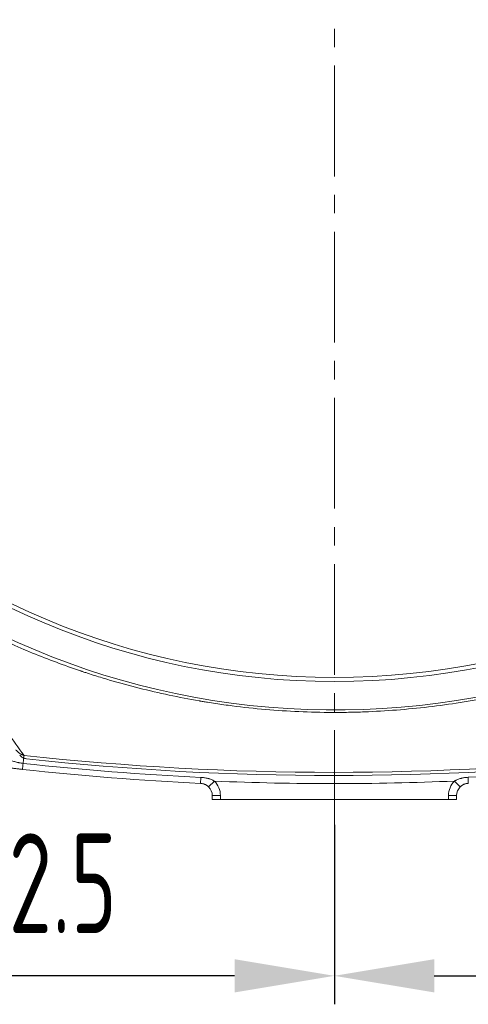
# Model space of a CAD drawing. Header units: millimetres. Extents: x 51337 to 61814, y -21781 to -12277.
# Tile 145 of 256: x 58559 to 58669, y -21143 to -20901. Entities that reach past the tile are written whole.
import ezdxf

# ---------------------------------------------------------------- set-up
doc = ezdxf.new("R2010")
doc.units = ezdxf.units.MM
doc.header["$LTSCALE"] = 0.3175
doc.linetypes.add('CENTER2', pattern=[28.575, 19.05, -3.175, 3.175, -3.175])
for name, color, linetype, lineweight in [('1轮廓实线层', 7, 'Continuous', 18), ('3中心线层', 1, 'CENTER2', 13), ('7标注层', 4, 'Continuous', 13)]:
    doc.layers.add(name, color=color, linetype=linetype, lineweight=lineweight)
doc.styles.add('PC_TEXTSTYLE', font='ISOCP.SHX', dxfattribs={"width": 0.707, "bigfont": 'GBCBIG.SHX'})
doc.dimstyles.new('GB_LINEAR', dxfattribs={"dimtxt": 3.5, "dimasz": 3.5, "dimexe": 1, "dimexo": 0, "dimgap": 1.5, "dimtad": 1, "dimdsep": 46, "dimtxsty": 'PC_TEXTSTYLE', "dimcen": 0, "dimclrd": 256, "dimclrt": 3, "dimadec": 0, "dimazin": 2, "dimtp": 0.1, "dimtm": 0.1, "dimtfac": 0.71, "dimtdec": 3, "dimtmove": 0, "dimatfit": 3, "dimfxl": 1, "dimtfill": 1, "dimarcsym": 0})

# ---------------------------------------------------------------- blocks, each defined once
blk = doc.blocks.new('*D69')
at = {"layer": '7标注层', "color": 0, "lineweight": -2, "transparency": 16777216}
for p, q in [((58788.38, -21038.71), (58788.38, -21143.05)), ((58635.88, -21098.9), (58635.88, -21143.05))]:
    blk.add_line(p, q, dxfattribs=at)
at = {"layer": '7标注层', "lineweight": -2, "transparency": 16777216}
blk.add_line((58660.38, -21136.05), (58763.88, -21136.05), dxfattribs=at)
at = {"layer": '7标注层', "lineweight": 18, "transparency": 16777216}
for points in [[(58660.38, -21131.96), (58660.38, -21140.13), (58635.88, -21136.05)], [(58763.88, -21140.13), (58763.88, -21131.96), (58788.38, -21136.05)]]:
    blk.add_solid(points, dxfattribs=at)
at = {"layer": 'Defpoints', "color": 0, "lineweight": 18, "transparency": 16777216}
for p in [(58788.38, -21038.71), (58635.88, -21098.9), (58788.38, -21136.05)]:
    blk.add_point(p, dxfattribs=at)
at = {"layer": '7标注层', "color": 3, "transparency": 16777216, "insert": (58712.13, -21113.3), "char_height": 24.5, "attachment_point": 5, "style": 'PC_TEXTSTYLE', "bg_fill": 3, "box_fill_scale": 1.1, "bg_fill_color": 257, "bg_fill_transparency": 0}
blk.add_mtext('152.5', dxfattribs=at)
blk = doc.blocks.new('*D70')
at = {"layer": '7标注层', "color": 0, "lineweight": -2, "transparency": 16777216}
for p, q in [((58483.38, -20743.71), (58483.38, -21143.05)), ((58635.88, -21098.9), (58635.88, -21143.05))]:
    blk.add_line(p, q, dxfattribs=at)
at = {"layer": '7标注层', "lineweight": -2, "transparency": 16777216}
blk.add_line((58611.38, -21136.05), (58507.88, -21136.05), dxfattribs=at)
at = {"layer": '7标注层', "lineweight": 18, "transparency": 16777216}
for points in [[(58507.88, -21131.96), (58507.88, -21140.13), (58483.38, -21136.05)], [(58611.38, -21140.13), (58611.38, -21131.96), (58635.88, -21136.05)]]:
    blk.add_solid(points, dxfattribs=at)
at = {"layer": 'Defpoints', "color": 0, "lineweight": 18, "transparency": 16777216}
for p in [(58483.38, -20743.71), (58635.88, -21098.9), (58483.38, -21136.05)]:
    blk.add_point(p, dxfattribs=at)
at = {"layer": '7标注层', "color": 3, "transparency": 16777216, "insert": (58559.63, -21113.3), "char_height": 24.5, "attachment_point": 5, "style": 'PC_TEXTSTYLE', "bg_fill": 3, "box_fill_scale": 1.1, "bg_fill_color": 257, "bg_fill_transparency": 0}
blk.add_mtext('152.5', dxfattribs=at)

msp = doc.modelspace()

# ---------------------------------------------------------------- linework, layer by layer
at = {"layer": '1轮廓实线层'}
for p, q in [((58603.09234, -21087.26565), (58603.02275, -21088.7447)), ((58606.40464, -21088.19325), (58604.99548, -21089.6125)), ((58665.35736, -21088.18071), (58666.76712, -21089.59937)), ((58668.66927, -21087.25171), (58668.73949, -21088.73073)), ((58605.88175, -21091.74138), (58605.88175, -21092.71372)), ((58605.88175, -21092.71372), (58605.88175, -21091.74138)), ((58607.88175, -21091.74138), (58605.88175, -21091.74138)), ((58607.88175, -21092.71372), (58605.88175, -21092.71372)), ((58607.88175, -21091.74138), (58607.88175, -21092.71372)), ((58663.88175, -21092.71372), (58607.88175, -21092.71372)), ((58663.88175, -21091.72735), (58665.88175, -21091.72735)), ((58663.88175, -21092.71372), (58663.88175, -21091.72735)), ((58665.88175, -21092.71372), (58663.88175, -21092.71372)), ((58665.88175, -21092.71372), (58665.88175, -21091.72735)), ((58665.88175, -21091.72735), (58665.88175, -21092.71372))]:
    msp.add_line(p, q, dxfattribs=at)
for radius in [183, 182]:
    msp.add_circle((58635.88175, -20880.71372), radius, dxfattribs=at)
for centre, radius, start, end in [((58635.88175, -20880.71372), 190, 6.8906438, 353.1093562), ((58635.73332, -20393.51379), 694.51932, 263.69406593, 267.30622361), ((58635.73332, -20393.51379), 692.53554, 263.69406404, 276.30593592), ((58635.73332, -20393.51379), 693.31034, 263.75140071, 276.24859363), ((58635.73332, -20393.51379), 694.51932, 272.71813729, 276.30593543), ((58635.73332, -20393.51379), 696, 263.69406467, 267.30622361), ((58635.73332, -20393.51379), 696, 263.69406593, 267.30622361), ((58635.73332, -20393.51379), 695.29829, 267.58246432, 272.44189658), ((58602.88175, -21091.74138), 5, 0, 45.2046408), ((58668.88175, -21091.72735), 5, 134.8197201, 180), ((58602.88175, -21091.74138), 3, 0, 45.2046408), ((58602.88175, -21091.74138), 3, 0, 45.2046408), ((58668.88175, -21091.72735), 3, 134.8197201, 180), ((58668.88175, -21091.72735), 3, 134.8197201, 180)]:
    msp.add_arc(centre, radius, start, end, dxfattribs=at)
for points, knots in [([(58742.68518, -21039.55852), (58739.15526, -21041.85946), (58731.96071, -21046.22627), (58720.79395, -21052.05653), (58713.11955, -21055.45408), (58707.28529, -21057.81547), (58704.34855, -21058.94948), (58700.88978, -21060.1901), (58699.15246, -21060.78974), (58698.28185, -21061.08437), (58697.84606, -21061.2304), (58697.64362, -21061.29789), (58697.56379, -21061.32445), (58697.54578, -21061.33044), (58697.5431, -21061.33133), (58697.54225, -21061.33161), (58697.54189, -21061.33173), (58697.54164, -21061.33181), (58697.54155, -21061.33185), (58697.54017, -21061.3323), (58697.53406, -21061.33433), (58697.51818, -21061.33961), (58697.46443, -21061.35748), (58692.41103, -21063.03461), (58687.31091, -21064.50013), (58677.10142, -21066.99339), (58671.95252, -21068.03249), (58661.58965, -21069.6918), (58656.37568, -21070.31203), (58648.52358, -21070.92611), (58645.90102, -21071.0781), (58641.96162, -21071.22685), (58639.99053, -21071.28141), (58637.68898, -21071.31036), (58636.53778, -21071.31616), (58636.0032, -21071.31684), (58635.79244, -21071.31678), (58635.7436, -21071.31674), (58635.73589, -21071.31674), (58635.73204, -21071.31674), (58635.73064, -21071.31673), (58635.72797, -21071.31673), (58635.71592, -21071.31672), (58635.68247, -21071.31669), (58635.56472, -21071.31656), (58629.97684, -21071.3058), (58624.41567, -21071.0573), (58616.2302, -21070.34554), (58613.50637, -21070.05083), (58609.43014, -21069.52281), (58607.39441, -21069.23731), (58605.02409, -21068.86667), (58603.84018, -21068.67198), (58603.29081, -21068.5794), (58603.05843, -21068.53985), (58602.9845, -21068.52723), (58602.94753, -21068.52091), (58602.93103, -21068.51809), (58602.92509, -21068.51707), (58602.92377, -21068.51685), (58602.92322, -21068.51675), (58602.92141, -21068.51644), (58602.91778, -21068.51582), (58602.8368, -21068.50196), (58597.80656, -21067.63766), (58592.81562, -21066.57759), (58585.51304, -21064.72965), (58583.09029, -21064.06664), (58579.47518, -21063.00198), (58577.67238, -21062.45211), (58575.57783, -21061.78003), (58574.53279, -21061.43635), (58574.01083, -21061.26261), (58573.76862, -21061.1815), (58573.67316, -21061.14945), (58573.65104, -21061.14202), (58573.64755, -21061.14085), (58573.64609, -21061.14036), (58573.6459, -21061.14029), (58573.64541, -21061.14013), (58573.64469, -21061.13988), (58573.64009, -21061.13834), (58573.62798, -21061.13427), (58573.58536, -21061.11995), (58569.57972, -21059.77225), (58561.71027, -21056.8389), (58550.26623, -21051.7162), (58539.16695, -21045.86678), (58532.01702, -21041.49194), (58528.50923, -21039.18816)], [0, 0, 0, 0, 0.0625, 0.125, 0.1875, 0.1875, 0.21875, 0.234375, 0.2421875, 0.24609375, 0.248046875, 0.249023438, 0.249267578, 0.249298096, 0.249305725, 0.24930954, 0.249311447, 0.249311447, 0.249313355, 0.249313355, 0.249328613, 0.249389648, 0.249511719, 0.25, 0.3125, 0.3125, 0.375, 0.375, 0.4375, 0.4375, 0.46875, 0.46875, 0.484375, 0.4921875, 0.49609375, 0.498046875, 0.498535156, 0.498596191, 0.498626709, 0.498626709, 0.498641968, 0.498641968, 0.498657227, 0.498779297, 0.499023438, 0.5, 0.5625, 0.5625, 0.59375, 0.59375, 0.609375, 0.6171875, 0.62109375, 0.623046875, 0.623535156, 0.623779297, 0.623901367, 0.623962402, 0.623970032, 0.623970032, 0.623977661, 0.623977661, 0.62399292, 0.624023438, 0.625, 0.6875, 0.6875, 0.71875, 0.71875, 0.734375, 0.7421875, 0.74609375, 0.748046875, 0.749023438, 0.749267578, 0.749298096, 0.749313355, 0.749313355, 0.749317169, 0.749317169, 0.749320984, 0.749328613, 0.749389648, 0.749511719, 0.75, 0.8125, 0.875, 0.9375, 1, 1, 1, 1]), ([(58559.66712, -21081.8592), (58556.99164, -21078.17194), (58554.29902, -21074.46673), (58547.98575, -21065.79343), (58544.3509, -21060.81045), (58537.0077, -21050.76739), (58533.29937, -21045.70733), (58529.20317, -21040.13227), (58528.85639, -21039.6604), (58528.50925, -21039.18816)], [0, 0, 0, 0, 0.264555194, 0.264555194, 0.616041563, 0.616041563, 0.967527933, 0.967527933, 1, 1, 1, 1]), ([(58557.66088, -21080.51813), (58557.66494, -21080.5229), (58557.66907, -21080.52773), (58557.6773, -21080.5373), (58557.68965, -21080.55163), (58557.71866, -21080.58489), (58557.77737, -21080.6507), (58557.82888, -21080.7059), (58557.93351, -21080.81467), (58558.00539, -21080.885), (58558.15361, -21081.02114), (58558.22995, -21081.08695), (58558.38742, -21081.21373), (58558.46853, -21081.2747), (58558.59417, -21081.36216), (58558.63671, -21081.39065), (58558.72279, -21081.44594), (58558.76637, -21081.47279), (58558.89882, -21081.55078), (58558.98938, -21081.59942), (58559.12907, -21081.66664), (58559.17623, -21081.68807), (58559.27147, -21081.72867), (58559.36772, -21081.76708), (58559.46614, -21081.80079), (58559.54084, -21081.82417), (58559.5784, -21081.83538), (58559.62262, -21081.84759), (58559.64484, -21081.85347), (58559.65438, -21081.85594), (58559.66075, -21081.85758), (58559.66396, -21081.8584), (58559.66712, -21081.8592)], [0, 0, 0, 0, 0.0078125, 0.0078125, 0.015625, 0.03125, 0.0625, 0.125, 0.125, 0.25, 0.25, 0.375, 0.375, 0.5, 0.5, 0.5625, 0.5625, 0.625, 0.625, 0.75, 0.75, 0.8125, 0.8125, 0.875, 0.9375, 0.9375, 0.96875, 0.984375, 0.9921875, 0.99609375, 0.99609375, 1, 1, 1, 1]), ([(58555.79832, -21082.89496), (58555.94705, -21082.947), (58556.24471, -21083.04992), (58556.54333, -21083.14906), (58556.99242, -21083.29375), (58557.29335, -21083.38485), (58557.74872, -21083.50855), (58557.90117, -21083.54762), (58558.13106, -21083.60236), (58558.20788, -21083.61996), (58558.36172, -21083.65372), (58558.43876, -21083.66989), (58558.67031, -21083.71611), (58558.82523, -21083.74388), (58559.13628, -21083.79265), (58559.29241, -21083.81365), (58559.44921, -21083.83098)], [0, 0, 0, 0, 0.125, 0.25, 0.25, 0.5, 0.5, 0.625, 0.625, 0.6875, 0.6875, 0.75, 0.75, 0.875, 0.875, 1, 1, 1, 1]), ([(58558.6106, -21081.82948), (58558.82655, -21082.06771), (58559.07573, -21082.26456), (58559.64289, -21082.56852), (58559.95181, -21082.66878), (58560.27164, -21082.70516)], [0, 0, 0, 0, 0.500051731, 0.500051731, 1, 1, 1, 1]), ([(58559.44923, -21083.83098), (58559.43766, -21083.93561), (58559.42635, -21084.03794), (58559.40455, -21084.23526), (58559.39405, -21084.33024), (58559.37415, -21084.51035), (58559.36474, -21084.59546), (58559.34727, -21084.75354), (58559.33921, -21084.82651), (58559.32464, -21084.95836), (58559.31813, -21085.01723), (58559.30685, -21085.11932), (58559.30207, -21085.16253), (58559.29438, -21085.23215), (58559.29146, -21085.25854), (58559.28756, -21085.29383), (58559.28659, -21085.30272), (58559.28657, -21085.3027)], [0, 0, 0, 0, 0.124995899, 0.124995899, 0.249991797, 0.249991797, 0.374987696, 0.374987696, 0.499983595, 0.499983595, 0.624979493, 0.624979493, 0.749975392, 0.749975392, 0.874971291, 0.874971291, 1, 1, 1, 1]), ([(58559.6671, -21081.8592), (58559.65738, -21081.94711), (58559.64505, -21082.0587), (58559.6158, -21082.3235), (58559.59887, -21082.4767), (58559.56128, -21082.81689), (58559.54062, -21083.00386), (58559.49663, -21083.402), (58559.4733, -21083.61315), (58559.44923, -21083.83098)], [0, 0, 0, 0, 0.25, 0.25, 0.5, 0.5, 0.75, 0.75, 1, 1, 1, 1]), ([(58559.28658, -21085.3027), (58559.13136, -21085.28555), (58558.97623, -21085.26835), (58558.66612, -21085.23387), (58558.51114, -21085.21659), (58558.04637, -21085.16459), (58557.73676, -21085.12975), (58557.11767, -21085.05965), (58556.49863, -21084.98914), (58555.87853, -21084.91766), (58555.56796, -21084.88165)], [0, 0, 0, 0, 0.125, 0.125, 0.25, 0.25, 0.5, 0.5, 0.75, 1, 1, 1, 1]), ([(58604.99548, -21089.6125), (58604.92933, -21089.54681), (58604.86083, -21089.48491), (58604.71925, -21089.3682), (58604.64617, -21089.31339), (58604.49541, -21089.21068), (58604.41772, -21089.16278), (58604.2976, -21089.09611), (58604.25696, -21089.07475), (58604.19507, -21089.04403), (58604.17427, -21089.034), (58604.13253, -21089.01446), (58604.02781, -21088.96692), (58603.92119, -21088.92573), (58603.74815, -21088.86776), (58603.57263, -21088.81773), (58603.392, -21088.78365), (58603.25449, -21088.76427), (58603.20824, -21088.75884), (58603.11564, -21088.75015), (58603.06924, -21088.74689), (58603.02275, -21088.7447)], [0, 0, 0, 0, 0.125, 0.125, 0.25, 0.25, 0.375, 0.375, 0.4375, 0.4375, 0.46875, 0.46875, 0.5, 0.625, 0.625, 0.75, 0.875, 0.875, 0.9375, 0.9375, 1, 1, 1, 1]), ([(58603.09234, -21087.26565), (58603.16491, -21087.26907), (58603.23741, -21087.27342), (58603.3823, -21087.28402), (58603.45471, -21087.29027), (58603.6713, -21087.3118), (58603.95861, -21087.34799), (58604.24293, -21087.39927), (58604.52572, -21087.45838), (58604.66635, -21087.49184), (58604.87609, -21087.54828), (58604.9458, -21087.56813), (58605.08481, -21087.61002), (58605.15393, -21087.63199), (58605.35984, -21087.70104), (58605.4953, -21087.75124), (58605.76231, -21087.8607), (58605.89387, -21087.91995), (58606.15266, -21088.04858), (58606.2799, -21088.11795), (58606.40464, -21088.19325)], [0, 0, 0, 0, 0.0625, 0.0625, 0.125, 0.125, 0.25, 0.375, 0.375, 0.5, 0.5, 0.5625, 0.5625, 0.625, 0.625, 0.75, 0.75, 0.875, 0.875, 1, 1, 1, 1]), ([(58665.35736, -21088.18071), (58665.41966, -21088.14307), (58665.48274, -21088.10682), (58665.61036, -21088.03692), (58665.67489, -21088.00327), (58665.86971, -21087.90639), (58666.00152, -21087.84703), (58666.26861, -21087.73752), (58666.40388, -21087.68738), (58666.67764, -21087.59553), (58666.81612, -21087.55382), (58667.02614, -21087.49723), (58667.09655, -21087.47936), (58667.23753, -21087.44571), (58667.30818, -21087.4299), (58667.52057, -21087.38546), (58667.66277, -21087.35979), (58667.94835, -21087.31604), (58668.23509, -21087.27987), (58668.52415, -21087.2586), (58668.66927, -21087.25171)], [0, 0, 0, 0, 0.0625, 0.0625, 0.125, 0.125, 0.25, 0.25, 0.375, 0.375, 0.5, 0.5, 0.5625, 0.5625, 0.625, 0.625, 0.75, 0.75, 0.875, 1, 1, 1, 1]), ([(58668.73949, -21088.73073), (58668.6465, -21088.73514), (58668.46267, -21088.75252), (58668.19301, -21088.80321), (58668.01717, -21088.85318), (58667.88673, -21088.8968), (58667.84349, -21088.91237), (58667.779, -21088.93729), (58667.75754, -21088.94587), (58667.71492, -21088.96347), (58667.6091, -21089.00863), (58667.50678, -21089.05944), (58667.34732, -21089.14785), (58667.26971, -21089.19562), (58667.11864, -21089.29841), (58667.04518, -21089.35342), (58666.93809, -21089.44168), (58666.90286, -21089.47211), (58666.8339, -21089.53453), (58666.80015, -21089.56655), (58666.76712, -21089.59937)], [0, 0, 0, 0, 0.125, 0.25, 0.375, 0.375, 0.4375, 0.4375, 0.46875, 0.46875, 0.5, 0.625, 0.625, 0.75, 0.75, 0.875, 0.875, 0.9375, 0.9375, 1, 1, 1, 1])]:
    msp.add_open_spline(points, degree=3, knots=knots, dxfattribs=at)
at = {"layer": '3中心线层', "ltscale": 4.5}
msp.add_line((58635.88175, -20667.39723), (58635.88175, -21098.89722), dxfattribs=at)

# ---------------------------------------------------------------- next in the draw order: dimensions: what is measured, and where the dimension line sits
at = {"layer": '7标注层'}
dim = msp.add_linear_dim(base=(58788.38175, -21136.0463), p1=(58635.88175, -21098.89722), p2=(58788.38175, -21038.71372), dimstyle='GB_LINEAR', override={"dimscale": 7, "dimgap": 1.5, "dimtad": 1, "dimjust": 0, "dimdec": 2, "dimlfac": 1, "dimse1": 0, "dimse2": 0, "dimsd1": 0, "dimsd2": 0, "dimclrd": 256, "dimclre": 0, "dimtofl": 1}, dxfattribs=at)
dim.commit()
dim.dimension.update_dxf_attribs({"geometry": '*D69', "text_midpoint": (58712.13175, -21113.2963)})

# ---------------------------------------------------------------- next in the draw order: dimensions: what is measured, and where the dimension line sits
dim = msp.add_linear_dim(base=(58483.38175, -21136.0463), p1=(58635.88175, -21098.89722), p2=(58483.38175, -20743.71372), dimstyle='GB_LINEAR', override={"dimscale": 7, "dimgap": 1.5, "dimtad": 1, "dimjust": 0, "dimdec": 2, "dimlfac": 1, "dimse1": 0, "dimse2": 0, "dimsd1": 0, "dimsd2": 0, "dimtofl": 1}, dxfattribs=at)
dim.commit()
dim.dimension.update_dxf_attribs({"geometry": '*D70', "text_midpoint": (58559.63175, -21113.2963)})

doc.saveas('drawing.dxf')
